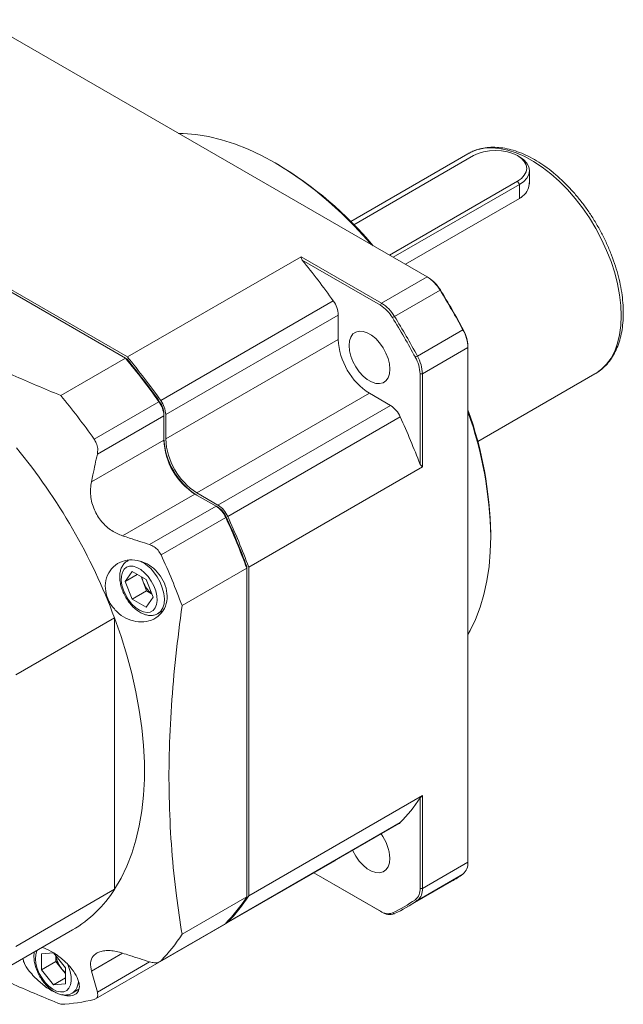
# Model space of a CAD drawing. Header units: millimetres. Extents: x 9847 to 11098, y 3572 to 4457.
# Tile 5 of 8: x 10286 to 10410, y 3784 to 3987. Entities that reach past the tile are written whole.
import ezdxf

# ---------------------------------------------------------------- set-up
doc = ezdxf.new("R2010")
doc.units = ezdxf.units.MM
doc.layers.get('0').update_dxf_attribs({"lineweight": 40})

msp = doc.modelspace()

# ---------------------------------------------------------------- linework, layer by layer
at = {"color": 7, "linetype": 'Continuous', "lineweight": 15}
for p, q in [((10369.75, 3934.37), (10277.73, 3987.49)), ((10378.18, 3959.79), (10353.97, 3945.81)), ((10378.37, 3959.9), (10378.18, 3959.79)), ((10338.85, 3957.63), (10338.35, 3957.92)), ((10379.33, 3959.41), (10354.63, 3945.15)), ((10388.83, 3959.18), (10388.44, 3959.41)), ((10390.88, 3953.6), (10390.88, 3956.32)), ((10361.96, 3938.86), (10388.44, 3954.15)), ((10388.83, 3953.46), (10362.75, 3938.41)), ((10388.44, 3954.15), (10388.83, 3953.46)), ((10307.44, 3917.59), (10248.67, 3951.52)), ((10307.84, 3917.82), (10249.07, 3951.75)), ((10388.83, 3950.57), (10365.26, 3936.96)), ((10343.73, 3938.53), (10307.84, 3917.82)), ((10343.73, 3938.53), (10360.35, 3928.94)), ((10360.1, 3928.51), (10343.93, 3937.84)), ((10360.35, 3928.94), (10369.75, 3934.37)), ((10370, 3934.22), (10369.75, 3934.37)), ((10372.42, 3931.63), (10363.01, 3926.2)), ((10372.5, 3931.66), (10372.42, 3931.63)), ((10314.75, 3908.82), (10350.38, 3929.4)), ((10360.35, 3928.94), (10360.1, 3928.51)), ((10351.41, 3926.49), (10315.77, 3905.92)), ((10351.41, 3921.46), (10351.41, 3926.49)), ((10363.01, 3926.2), (10362.6, 3925.95)), ((10367.75, 3918), (10377.16, 3923.43)), ((10377.22, 3923.48), (10377.16, 3923.43)), ((10351.41, 3921.46), (10315.77, 3900.89)), ((10378.19, 3919.75), (10368.79, 3914.32)), ((10378.19, 3919.75), (10378.19, 3920.04)), ((10378.19, 3813.49), (10378.19, 3919.75)), ((10294.07, 3909.87), (10307.44, 3917.59)), ((10307.74, 3917.42), (10307.44, 3917.59)), ((10367.75, 3918), (10367.32, 3917.77)), ((10368.29, 3895.65), (10368.29, 3914.32)), ((10368.79, 3914.32), (10368.29, 3914.32)), ((10368.79, 3914.32), (10368.79, 3895.13)), ((10380.22, 3900.34), (10404.43, 3914.32)), ((10357.84, 3910.32), (10322.2, 3889.74)), ((10362.2, 3907.8), (10357.84, 3910.32)), ((10300.98, 3900.88), (10314.35, 3908.59)), ((10314.35, 3908.59), (10314.51, 3908.59)), ((10326.56, 3887.23), (10362.2, 3907.8)), ((10315.37, 3905.69), (10301.64, 3897.76)), ((10315.37, 3905.69), (10315.37, 3906.15)), ((10315.37, 3900.66), (10315.37, 3905.69)), ((10315.77, 3905.92), (10315.77, 3900.89)), ((10364.2, 3905.46), (10328.56, 3884.89)), ((10315.37, 3900.66), (10300.41, 3892.02)), ((10332.9, 3874.41), (10368.79, 3895.13)), ((10321.81, 3889.51), (10306.85, 3880.88)), ((10326.16, 3887), (10321.81, 3889.51)), ((10322.2, 3889.74), (10326.56, 3887.23)), ((10312.43, 3879.07), (10326.16, 3887)), ((10326.16, 3887), (10326.56, 3886.77)), ((10328.17, 3884.66), (10314.8, 3876.94)), ((10328.17, 3884.66), (10328.24, 3884.81)), ((10382.89, 3880.77), (10382.89, 3881.34)), ((10308.09, 3875.85), (10307.88, 3875.72)), ((10332.5, 3874.18), (10319.13, 3866.46)), ((10332.5, 3874.18), (10332.5, 3874.52)), ((10332.5, 3806.31), (10332.5, 3874.18)), ((10332.9, 3806.54), (10332.9, 3874.41)), ((10307.42, 3871.48), (10308.85, 3873.52)), ((10309.9, 3872.91), (10307.42, 3871.48)), ((10308.85, 3873.52), (10311.71, 3871.87)), ((10311.11, 3871.36), (10310.68, 3872.46)), ((10308.85, 3867.8), (10307.42, 3871.48)), ((10311.82, 3869.52), (10311.11, 3871.36)), ((10311.71, 3871.87), (10313.14, 3868.19)), ((10311.82, 3869.52), (10308.85, 3867.8)), ((10313.14, 3868.19), (10311.71, 3866.15)), ((10312.85, 3868.92), (10311.82, 3869.52)), ((10311.71, 3866.15), (10308.85, 3867.8)), ((10305.18, 3863.94), (10284.79, 3852.17)), ((10305.18, 3807.87), (10305.18, 3863.94)), ((10314.17, 3864.81), (10314.98, 3865.27)), ((10368.79, 3827.26), (10332.9, 3806.54)), ((10368.29, 3808.06), (10368.29, 3826.73)), ((10368.79, 3827.26), (10368.79, 3808.06)), ((10328.31, 3800.87), (10363.95, 3821.45)), ((10328.56, 3801.07), (10364.2, 3821.64)), ((10315.04, 3793.21), (10350.68, 3813.79)), ((10350.74, 3813.82), (10350.68, 3813.79)), ((10368.79, 3808.06), (10378.19, 3813.49)), ((10346.34, 3811.28), (10360.1, 3803.33)), ((10360.35, 3803.19), (10346.34, 3811.28)), ((10365.43, 3804.11), (10374.84, 3809.54)), ((10377.16, 3811.01), (10367.75, 3805.58)), ((10284.79, 3796.09), (10305.18, 3807.87)), ((10368.79, 3808.06), (10368.29, 3808.06)), ((10319.13, 3798.59), (10332.5, 3806.31)), ((10367.75, 3805.58), (10367.32, 3805.73)), ((10360.35, 3803.19), (10360.1, 3803.33)), ((10363.01, 3802.84), (10362.6, 3803.01)), ((10276.11, 3787.71), (10296.51, 3799.48)), ((10314.52, 3792.92), (10327.91, 3800.64)), ((10314.8, 3793.12), (10328.17, 3800.84)), ((10290.09, 3794.53), (10292.57, 3794.75)), ((10290.09, 3791.23), (10290.09, 3794.53)), ((10293.06, 3792.95), (10290.09, 3791.23)), ((10292.57, 3794.75), (10295.04, 3791.68)), ((10293.06, 3792.95), (10293.06, 3794.14)), ((10294.3, 3791.41), (10293.06, 3792.95)), ((10301.26, 3785.25), (10314.42, 3792.85)), ((10314.65, 3792.98), (10314.71, 3793.02)), ((10314.98, 3793.18), (10315.1, 3793.25)), ((10292.57, 3788.15), (10290.09, 3791.23)), ((10295.04, 3790.48), (10294.3, 3791.41)), ((10295.04, 3791.68), (10295.04, 3788.38)), ((10300.41, 3790.98), (10301.64, 3786.66)), ((10295.04, 3789.58), (10292.57, 3788.15)), ((10295.04, 3788.38), (10292.57, 3788.15)), ((10296.46, 3786.43), (10297.84, 3787.22))]:
    msp.add_line(p, q, dxfattribs=at)
at = {"color": 8, "linetype": 'Continuous', "lineweight": 15}
for p, q in [((10388.83, 3950.57), (10388.83, 3953.46)), ((10306.83, 3794.68), (10300.41, 3790.98)), ((10301.64, 3786.66), (10312.44, 3792.89))]:
    msp.add_line(p, q, dxfattribs=at)
at = {"color": 7, "linetype": 'Continuous', "lineweight": 15, "flags": 128}
for points in [[(10358.26, 3941), (10357.31, 3942.08), (10354.74, 3944.85), (10352.11, 3947.46), (10349.42, 3949.91), (10346.69, 3952.19), (10343.93, 3954.3), (10341.14, 3956.21), (10338.34, 3957.92), (10335.55, 3959.44), (10332.76, 3960.74), (10330, 3961.83), (10327.27, 3962.7), (10324.58, 3963.35), (10321.95, 3963.78), (10319.38, 3963.98), (10318.43, 3963.99)], [(10388.44, 3954.15), (10389.24, 3954.71), (10389.83, 3955.35), (10390.2, 3956.05), (10390.32, 3956.78), (10390.2, 3957.5), (10389.83, 3958.2), (10389.24, 3958.84), (10388.44, 3959.41), (10387.46, 3959.87), (10386.35, 3960.21), (10385.14, 3960.42), (10383.88, 3960.5), (10382.63, 3960.42), (10381.42, 3960.21), (10380.3, 3959.87), (10379.33, 3959.41)], [(10388.83, 3959.18), (10389.7, 3958.57), (10390.35, 3957.87), (10390.75, 3957.11), (10390.88, 3956.32), (10390.75, 3955.53), (10390.35, 3954.77), (10389.7, 3954.07), (10388.83, 3953.46)], [(10362.05, 3915.32), (10361.96, 3914.36), (10361.68, 3913.55), (10361.24, 3912.93), (10360.66, 3912.51), (10359.94, 3912.32), (10359.14, 3912.37), (10358.28, 3912.66), (10357.4, 3913.17), (10356.54, 3913.88), (10355.74, 3914.75), (10355.03, 3915.76), (10354.44, 3916.86), (10354, 3917.99), (10353.73, 3919.11), (10353.63, 3920.17), (10353.73, 3921.13), (10354, 3921.94), (10354.44, 3922.57), (10355.03, 3922.98), (10355.74, 3923.17), (10356.54, 3923.12), (10357.4, 3922.83), (10358.28, 3922.32), (10359.14, 3921.62), (10359.94, 3920.74), (10360.66, 3919.73), (10361.24, 3918.64), (10361.68, 3917.5), (10361.96, 3916.38), (10362.05, 3915.32)], [(10378.19, 3860.48), (10378.65, 3861.31), (10379.76, 3863.63), (10380.71, 3866.13), (10381.49, 3868.78), (10382.1, 3871.58), (10382.54, 3874.52), (10382.8, 3877.59), (10382.89, 3880.77)], [(10312.14, 3872.48), (10311.4, 3873.27), (10310.62, 3873.91), (10309.81, 3874.36), (10309.03, 3874.59), (10308.31, 3874.61), (10307.68, 3874.4), (10307.17, 3873.97), (10306.81, 3873.35), (10306.61, 3872.57), (10306.58, 3871.66), (10306.72, 3870.67), (10307.03, 3869.63), (10307.5, 3868.61), (10308.09, 3867.64), (10308.78, 3866.78), (10309.55, 3866.06), (10310.35, 3865.51), (10311.15, 3865.17), (10311.9, 3865.04), (10312.58, 3865.14), (10313.15, 3865.46), (10313.59, 3865.98), (10313.88, 3866.69), (10313.99, 3867.54), (10313.93, 3868.5), (10313.71, 3869.52), (10313.32, 3870.55), (10312.79, 3871.55), (10312.14, 3872.48)], [(10305.18, 3807.87), (10306.53, 3810.15), (10307.72, 3812.62), (10308.75, 3815.26), (10309.61, 3818.05), (10310.3, 3820.99), (10310.82, 3824.08), (10311.17, 3827.29), (10311.35, 3830.63), (10311.35, 3834.06), (10311.17, 3837.6), (10310.82, 3841.22), (10310.3, 3844.9), (10309.61, 3848.65), (10308.75, 3852.44), (10307.72, 3856.26), (10306.53, 3860.1), (10305.18, 3863.94)], [(10364.2, 3821.64), (10364.02, 3821.49), (10363.95, 3821.45)], [(10362.05, 3814.28), (10361.96, 3813.32), (10361.68, 3812.51), (10361.24, 3811.88), (10360.66, 3811.47), (10359.94, 3811.28), (10359.14, 3811.33), (10358.28, 3811.62), (10357.4, 3812.13), (10356.54, 3812.83), (10355.74, 3813.71), (10355.03, 3814.72), (10354.44, 3815.81), (10354.39, 3815.93)], [(10327.91, 3800.64), (10327.98, 3800.69), (10328.17, 3800.84)]]:
    msp.add_lwpolyline(points, dxfattribs=at)
at = {"color": 8, "linetype": 'Continuous', "lineweight": 15, "flags": 128}
for points in [[(10409.87, 3926.34), (10409.78, 3928.46), (10409.52, 3930.66), (10409.09, 3932.92), (10408.5, 3935.22), (10407.74, 3937.53), (10406.83, 3939.84), (10405.78, 3942.12), (10404.59, 3944.36), (10403.28, 3946.53), (10401.85, 3948.61), (10400.33, 3950.58), (10398.72, 3952.43), (10397.04, 3954.13), (10395.31, 3955.67), (10393.54, 3957.04), (10391.76, 3958.23), (10389.96, 3959.21), (10388.18, 3959.99), (10386.43, 3960.55), (10384.73, 3960.9), (10383.08, 3961.02), (10381.51, 3960.92), (10380.04, 3960.59), (10378.67, 3960.05), (10378.37, 3959.9)], [(10404.43, 3914.32), (10404.59, 3914.42), (10405.78, 3915.28), (10406.83, 3916.35), (10407.74, 3917.61), (10408.5, 3919.05), (10409.09, 3920.66), (10409.52, 3922.42), (10409.78, 3924.32), (10409.87, 3926.34)], [(10313.25, 3873.43), (10313.98, 3872.4), (10314.59, 3871.28), (10315.06, 3870.12), (10315.36, 3868.97), (10315.48, 3867.87), (10315.42, 3866.86), (10315.18, 3866), (10314.77, 3865.31), (10314.2, 3864.82), (10314.16, 3864.8)], [(10289.25, 3795.29), (10289.17, 3795.15), (10288.93, 3794.4), (10288.86, 3793.52), (10288.96, 3792.54), (10289.23, 3791.51), (10289.65, 3790.48), (10290.22, 3789.5), (10290.89, 3788.6), (10291.64, 3787.84), (10292.43, 3787.25), (10293.23, 3786.85), (10294, 3786.67), (10294.71, 3786.72), (10295.31, 3786.98), (10295.78, 3787.46)], [(10295.78, 3787.46), (10296.11, 3788.12), (10296.26, 3788.93), (10296.25, 3789.87), (10296.06, 3790.88), (10295.71, 3791.91), (10295.52, 3792.35)], [(10297.17, 3787.08), (10296.64, 3786.54), (10296.43, 3786.41)]]:
    msp.add_lwpolyline(points, dxfattribs=at)
at = {"color": 7, "linetype": 'Continuous', "lineweight": 15}
for centre, radius, start, end in [((10297.98, 3889.6), 79.37, 40.1603, 59.0107), ((10232.59, 3846.12), 144.25, 35.2577, 39.48), ((10365.56, 3927.61), 7.96, 30.4218, 58.1901), ((10366.07, 3927.88), 7.46, 30.4216, 58.1903), ((10221.61, 3839.09), 176.94, 28.4654, 31.5346), ((10222.21, 3839.44), 176.33, 28.4654, 31.5346), ((10346.14, 3926.27), 5.27, 2.4041, 36.3987), ((10356.17, 3922.17), 7.46, 30.4216, 58.1903), ((10356.15, 3922.18), 7.96, 30.4218, 58.1901), ((10212.31, 3833.73), 176.33, 28.4654, 31.5346), ((10212.21, 3833.66), 176.94, 28.4654, 31.5346), ((10370.24, 3919.5), 7.96, 1.8118, 29.5776), ((10370.73, 3919.8), 7.46, 1.8117, 29.5778), ((10365.32, 3922.06), 13.92, 182.4764, 237.5236), ((10196.78, 3825.49), 143.97, 35.2548, 39.7686), ((10197.65, 3825.98), 143.11, 35.2554, 39.7124), ((10197.18, 3825.72), 143.97, 35.2548, 39.7686), ((10360.83, 3914.09), 7.46, 1.8117, 29.5778), ((10360.83, 3914.07), 7.96, 1.8118, 29.5776), ((10183.41, 3817.77), 143.97, 35.2548, 39.7686), ((10310.5, 3905.7), 5.27, 2.4041, 36.3987), ((10310.11, 3905.47), 5.27, 2.4041, 36.3987), ((10310.95, 3905.96), 4.43, 2.4043, 36.3985), ((10359.37, 3903.35), 5.27, 23.6005, 57.5975), ((10303.52, 3879.97), 79.38, 0.9849, 19.845), ((10233.18, 3845.08), 144.26, 20.5203, 24.7424), ((10302.7, 3879.39), 80.2, 0.9808, 19.7419), ((10330.14, 3901.75), 14.78, 182.4763, 237.5237), ((10329.28, 3901.26), 13.92, 182.4764, 237.5236), ((10329.68, 3901.49), 13.92, 182.4763, 237.5237), ((10190.66, 3821.23), 122.23, 20.4555, 39.5445), ((10323.34, 3882.55), 5.27, 23.6005, 57.5975), ((10323.74, 3882.78), 5.27, 23.6005, 57.5975), ((10324.19, 3883.03), 4.43, 23.6007, 57.5972), ((10197.41, 3824.39), 143.98, 20.2317, 24.7453), ((10198.27, 3824.9), 143.12, 20.2879, 24.7447), ((10197.8, 3824.62), 143.98, 20.2317, 24.7453), ((10184.04, 3816.67), 143.98, 20.2317, 24.7453), ((10315.76, 3873.19), 5, 189.3465, 201.5126), ((10316.34, 3873.33), 5.59, 200.6245, 231.1626), ((10340.26, 3845.08), 33.5, 315.6163, 326.7981), ((10353.09, 3813.9), 8.97, 2.397, 37.0968), ((10375.29, 3813.24), 2.91, 309.8693, 4.9638), ((10357.76, 3839.12), 34.16, 300.0005, 304.6029), ((10283.61, 3821.5), 25.52, 300.3478, 327.6947), ((10365.57, 3807.83), 2.73, 309.8689, 4.9641), ((10365.89, 3807.81), 2.91, 309.8693, 4.9638), ((10304.09, 3824.39), 33.67, 315.6359, 327.5342), ((10304.49, 3824.62), 33.67, 315.6359, 327.5342), ((10348.02, 3833.72), 34, 295.4054, 304.6054), ((10348.38, 3833.66), 34.11, 295.4055, 304.6052), ((10361.66, 3805.57), 2.73, 235.038, 290.1426), ((10362.01, 3805.57), 2.91, 235.0383, 290.1421), ((10327.72, 3801.9), 1.18, 288.8103, 315.6779), ((10290.72, 3816.67), 33.67, 315.6359, 327.5342), ((10298.7, 3794.99), 5.68, 189.0826, 219.1273), ((10298.21, 3794.52), 4.99, 218.4876, 230.6473), ((10292.62, 3817.76), 33.67, 272.4743, 284.3742)]:
    msp.add_arc(centre, radius, start, end, dxfattribs=at)
at = {"color": 8, "linetype": 'Continuous', "lineweight": 15}
for centre, radius, start, end in [((10307.32, 3868.97), 7.42, 36.9744, 64.3538), ((10293.99, 3789.1), 3.76, 327.5709, 356.3481)]:
    msp.add_arc(centre, radius, start, end, dxfattribs=at)
at = {"color": 7, "linetype": 'Continuous', "lineweight": 15}
for major_axis, ratio, start_param, end_param in [((61.87, 107.16), 0.577335, 5.779935, 5.788292), ((123.74, 0), 0.577382, 0.494934, 0.503291), ((123.74, 0), 0.577382, 5.779894, 5.788251)]:
    msp.add_ellipse((10259.89, 3861.19), major_axis=major_axis, ratio=ratio, start_param=start_param, end_param=end_param, dxfattribs=at)
for points, knots in [([(10410.28, 3926.91), (10410.27, 3927.27), (10410.26, 3928.3), (10410.11, 3930.07), (10409.79, 3932.22), (10409.31, 3934.4), (10408.67, 3936.61), (10407.89, 3938.82), (10406.98, 3941.01), (10405.93, 3943.17), (10404.77, 3945.28), (10403.49, 3947.32), (10402.11, 3949.28), (10400.64, 3951.13), (10399.09, 3952.87), (10397.48, 3954.48), (10395.81, 3955.94), (10394.1, 3957.25), (10392.37, 3958.38), (10390.61, 3959.34), (10388.86, 3960.1), (10387.12, 3960.67), (10385.4, 3961.03), (10383.74, 3961.17), (10382.14, 3961.11), (10380.62, 3960.82), (10379.37, 3960.42), (10378.67, 3960.03), (10378.4, 3959.88)], [0, 0, 0, 0, 0.021169, 0.061156, 0.101115, 0.141035, 0.180913, 0.220754, 0.260565, 0.300356, 0.340136, 0.379916, 0.419706, 0.459514, 0.499351, 0.53923, 0.579158, 0.619146, 0.659195, 0.699303, 0.73945, 0.779579, 0.819603, 0.859407, 0.898858, 0.937852, 0.976371, 1, 1, 1, 1]), ([(10390.85, 3953.82), (10390.8, 3953.34), (10390.69, 3952.3), (10389.81, 3951.2), (10389.05, 3950.71), (10388.83, 3950.57)], [0, 0, 0, 0, 0.38942, 0.822755, 1, 1, 1, 1]), ([(10235.3, 3943.8), (10237.38, 3942.13), (10241.79, 3938.59), (10249.02, 3933.38), (10256.96, 3928.19), (10265.46, 3923.21), (10274.54, 3918.51), (10284.1, 3914.03), (10290.75, 3911.26), (10294.07, 3909.87)], [0, 0, 0, 0, 0.1278526, 0.2713456, 0.4149201, 0.5583751, 0.7055236, 0.8527929, 1, 1, 1, 1]), ([(10404.09, 3914.17), (10404.29, 3914.26), (10404.92, 3914.58), (10405.88, 3915.31), (10406.94, 3916.34), (10407.87, 3917.56), (10408.66, 3918.93), (10409.3, 3920.46), (10409.79, 3922.13), (10410.11, 3923.93), (10410.26, 3925.55), (10410.27, 3926.56), (10410.28, 3926.91)], [0, 0, 0, 0, 0.048625, 0.157543, 0.266445, 0.375929, 0.486477, 0.598278, 0.711238, 0.825083, 0.939486, 1, 1, 1, 1]), ([(10301.64, 3897.76), (10301.69, 3898.13), (10301.78, 3898.88), (10301.51, 3899.99), (10301.14, 3900.6), (10300.98, 3900.88)], [0, 0, 0, 0, 0.357087, 0.71477, 1, 1, 1, 1]), ([(10301.64, 3897.76), (10301.33, 3896.34), (10300.92, 3894.43), (10300.52, 3892.52), (10300.41, 3892.02)], [0, 0, 0, 0, 0.741554, 1, 1, 1, 1]), ([(10300.41, 3892.02), (10300.34, 3891.56), (10300.19, 3890.63), (10300.23, 3889.17), (10300.5, 3887.7), (10300.98, 3886.28), (10301.67, 3884.97), (10302.8, 3883.41), (10304.52, 3881.84), (10306.09, 3881.19), (10306.85, 3880.88)], [0, 0, 0, 0, 0.105071, 0.210109, 0.315437, 0.42074, 0.521474, 0.622211, 0.818317, 1, 1, 1, 1]), ([(10306.85, 3880.88), (10307.33, 3880.72), (10309.18, 3880.11), (10311.05, 3879.52), (10312.43, 3879.07)], [0, 0, 0, 0, 0.258446, 1, 1, 1, 1]), ([(10314.8, 3876.94), (10314.61, 3877.27), (10314.24, 3877.93), (10313.39, 3878.68), (10312.75, 3878.94), (10312.43, 3879.07)], [0, 0, 0, 0, 0.337213, 0.674142, 1, 1, 1, 1]), ([(10304.61, 3866.42), (10305.09, 3865.84), (10306.07, 3864.68), (10308.05, 3863.55), (10310.19, 3863.01), (10312.37, 3863.19), (10314.26, 3864.15), (10315.59, 3865.79), (10316.16, 3867.86), (10315.96, 3870.06), (10315.09, 3872.13), (10313.7, 3873.89), (10311.91, 3875.19), (10309.86, 3875.93), (10307.72, 3875.97), (10305.73, 3875.25), (10304.16, 3873.78), (10303.29, 3871.76), (10303.23, 3869.53), (10303.8, 3867.7), (10304.4, 3866.75), (10304.61, 3866.42)], [0, 0, 0, 0, 0.051233, 0.10237, 0.155953, 0.212853, 0.271574, 0.329773, 0.385473, 0.438049, 0.488268, 0.537638, 0.587766, 0.639959, 0.69494, 0.752524, 0.811342, 0.869022, 0.923351, 0.973918, 1, 1, 1, 1]), ([(10307.92, 3875.71), (10307.78, 3875.64), (10307.42, 3875.45), (10306.96, 3874.93), (10306.56, 3874.22), (10306.32, 3873.38), (10306.23, 3872.42), (10306.32, 3871.38), (10306.57, 3870.29), (10306.97, 3869.2), (10307.51, 3868.15), (10308.16, 3867.16), (10308.92, 3866.28), (10309.75, 3865.54), (10310.65, 3864.95), (10311.54, 3864.57), (10312.41, 3864.4), (10313.2, 3864.44), (10313.8, 3864.58), (10314.07, 3864.77), (10314.14, 3864.82)], [0, 0, 0, 0, 0.032213, 0.086888, 0.141765, 0.198806, 0.258591, 0.320223, 0.382314, 0.44421, 0.505925, 0.56765, 0.629582, 0.691954, 0.755016, 0.818843, 0.875738, 0.930008, 0.982512, 1, 1, 1, 1]), ([(10319.13, 3866.46), (10318.68, 3862.98), (10317.78, 3856.01), (10316.89, 3845.74), (10316.4, 3835.6), (10316.43, 3825.65), (10316.95, 3815.92), (10317.86, 3806.9), (10318.73, 3801.23), (10319.13, 3798.59)], [0, 0, 0, 0, 0.143592, 0.287242, 0.43078, 0.577846, 0.725041, 0.872147, 1, 1, 1, 1]), ([(10288.63, 3794.94), (10288.59, 3794.66), (10288.51, 3794.05), (10288.6, 3793.05), (10288.84, 3791.96), (10289.23, 3790.87), (10289.77, 3789.81), (10290.42, 3788.82), (10291.17, 3787.94), (10292, 3787.18), (10292.9, 3786.59), (10293.79, 3786.2), (10294.66, 3786.02), (10295.45, 3786.05), (10296.05, 3786.19), (10296.34, 3786.38), (10296.41, 3786.43)], [0, 0, 0, 0, 0.06728, 0.144635, 0.222631, 0.300389, 0.377914, 0.455438, 0.533215, 0.61153, 0.690701, 0.770839, 0.84245, 0.910753, 0.976764, 1, 1, 1, 1]), ([(10294.28, 3786.13), (10294.35, 3786.1), (10295.05, 3785.82), (10296.15, 3785.82), (10297.33, 3786.19), (10297.94, 3787.12), (10297.96, 3788.44), (10297.33, 3790.08), (10296.07, 3791.9), (10294.27, 3793.65), (10292.21, 3795.1), (10290.86, 3795.63), (10290.25, 3795.87)], [0, 0, 0, 0, 0.012025, 0.118889, 0.221913, 0.324426, 0.429602, 0.539781, 0.655851, 0.776576, 0.898225, 1, 1, 1, 1]), ([(10306.85, 3794.7), (10306.41, 3794.82), (10305.53, 3795.08), (10304.29, 3795.25), (10303.15, 3795.23), (10302.16, 3795.03), (10301.37, 3794.65), (10300.59, 3793.94), (10300.09, 3792.76), (10300.31, 3791.56), (10300.41, 3790.98)], [0, 0, 0, 0, 0.105071, 0.210109, 0.315437, 0.42074, 0.521474, 0.622211, 0.818317, 1, 1, 1, 1]), ([(10286.25, 3793.56), (10286.32, 3793.3), (10286.51, 3792.51), (10287.37, 3791.17), (10288.25, 3790.19), (10288.6, 3789.79)], [0, 0, 0, 0, 0.232925, 0.689691, 1, 1, 1, 1]), ([(10312.43, 3792.89), (10311.05, 3793.34), (10309.18, 3793.93), (10307.33, 3794.54), (10306.85, 3794.7)], [0, 0, 0, 0, 0.741554, 1, 1, 1, 1]), ([(10312.43, 3792.89), (10312.78, 3792.81), (10313.47, 3792.64), (10314.3, 3792.75), (10314.64, 3793.01), (10314.8, 3793.12)], [0, 0, 0, 0, 0.357087, 0.71477, 1, 1, 1, 1]), ([(10294.07, 3784.12), (10290.82, 3785.46), (10286.13, 3787.39), (10281.67, 3789.49), (10280.32, 3790.14)], [0, 0, 0, 0, 0.695168, 1, 1, 1, 1]), ([(10288.6, 3789.79), (10289.2, 3789.23), (10290.39, 3788.11), (10291.91, 3787.05), (10292.65, 3786.77), (10292.71, 3786.75)], [0, 0, 0, 0, 0.477559, 0.955825, 1, 1, 1, 1]), ([(10300.98, 3785.14), (10301.17, 3785.23), (10301.55, 3785.39), (10301.78, 3785.95), (10301.69, 3786.43), (10301.64, 3786.66)], [0, 0, 0, 0, 0.337213, 0.674142, 1, 1, 1, 1])]:
    msp.add_open_spline(points, degree=3, knots=knots, dxfattribs=at)

doc.saveas('drawing.dxf')
